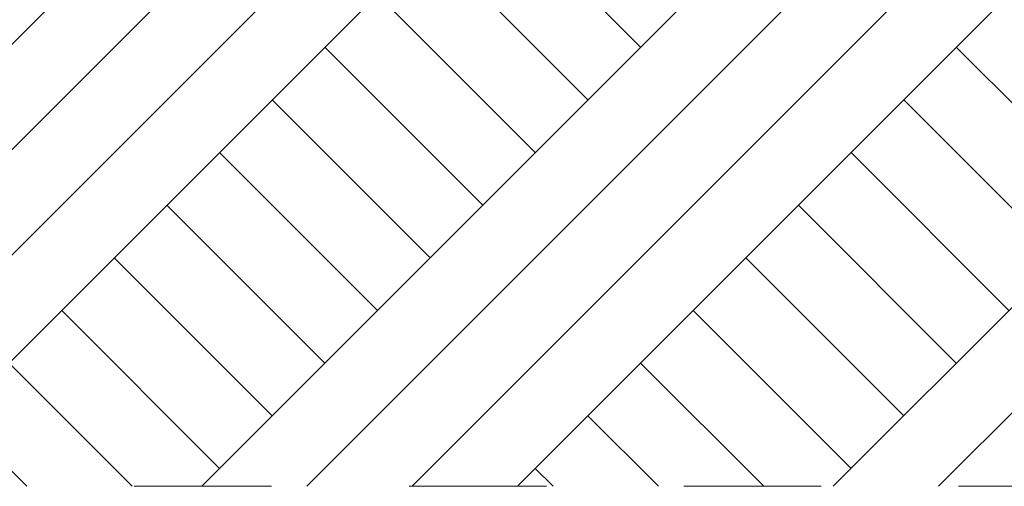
# Model space of a CAD drawing. Header units: millimetres. Extents: x 16408 to 141596, y -21057 to 26364.
# Tile 2 of 144: x 18128 to 19848, y -6374 to -5559. Entities that reach past the tile are written whole.
import ezdxf

# ---------------------------------------------------------------- set-up
doc = ezdxf.new("R2010")
doc.units = ezdxf.units.MM
doc.header["$MEASUREMENT"] = 0
doc.linetypes.add('Przerywana', pattern=[480, 240, -240])
doc.linetypes.add('Wipeout_Contour', pattern=[1000, 0, -1000])
doc.layers.add('0_Nr_pióra__1', color=7, linetype='Continuous', lineweight=13)
doc.layers.add('0_Nr_pióra__102', color=7, linetype='Continuous', lineweight=5, true_color=0xcccccc)

msp = doc.modelspace()

# ---------------------------------------------------------------- wipeouts: each hides what was drawn before it
at = {"color": 254, "linetype": 'Wipeout_Contour', "lineweight": 0, "ltscale": 157119.761231}
msp.add_wipeout([(26160.9, -5540.6), (24836.8, -5524.9), (21589.3, -5433), (19135.1, -5391.1), (16936.7, -5378.7), (16936.7, -6373.6), (26160.9, -6373.6)], dxfattribs=at)

# ---------------------------------------------------------------- next in the draw order: hatches: boundary and pattern name
at = {"layer": '0_Nr_pióra__102', "linetype": 'Continuous', "lineweight": 5, "true_color": 0xcccccc}
h = msp.add_hatch(dxfattribs=at)
h.set_pattern_fill('Grunt_0004', color=254, style=0, pattern_type=2)
h.set_pattern_definition([(45, (0, 0), (-275.7716, 275.7716), []), (45, (-91.9, 91.9), (-551.543, 551.543), []), (45, (-183.85, 183.85), (-551.543, 551.543), []), (135, (-275.77, 275.77), (91.9239, 91.9239), [390, -390])])
h.paths.add_polyline_path([(26160.9, -5540.6), (24836.8, -5524.9), (21589.3, -5433), (19135.1, -5391.1), (16936.7, -5378.7), (16936.7, -6373.6), (26160.9, -6373.6)])

# ---------------------------------------------------------------- next in the draw order: linework, layer by layer
at = {"layer": '0_Nr_pióra__1', "color": 7, "linetype": 'Przerywana', "lineweight": 13}
msp.add_line((16408, -6373.6), (39504.9, -6373.6), dxfattribs=at)

doc.saveas('drawing.dxf')
